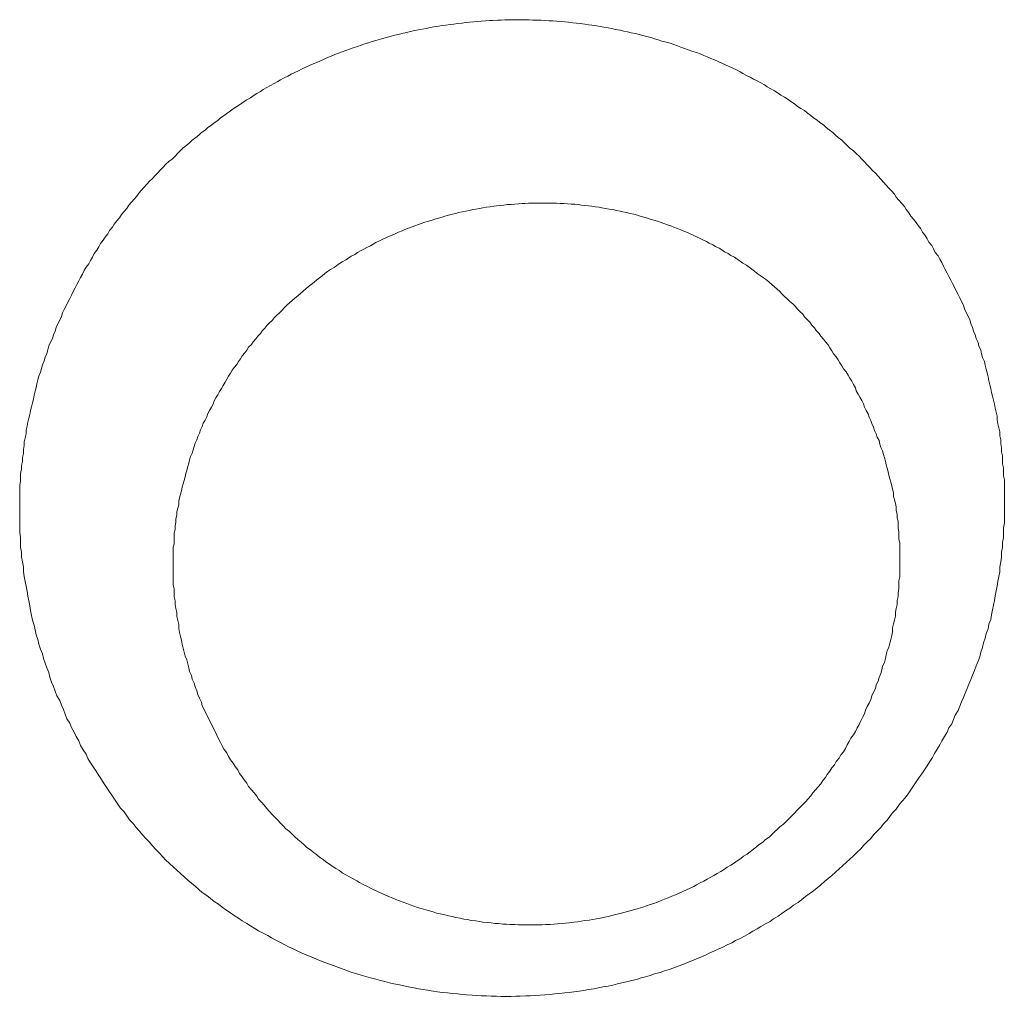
# Model space of a CAD drawing. Header units: millimetres. Extents: x -2274 to 12297, y -16157 to 26321.
# Tile 50 of 256: x -79.72 to -78.63, y -7061.02 to -7059.94. Entities that reach past the tile are written whole.
import ezdxf

# ---------------------------------------------------------------- set-up
doc = ezdxf.new("R2010")
doc.units = ezdxf.units.MM

msp = doc.modelspace()

# ---------------------------------------------------------------- linework, layer by layer
at = {"color": 253, "lineweight": 13}
for points in [[(-78.6323, -7060.4525, 0), (-78.6323, -7060.4481, 0), (-78.6333, -7060.4437, 0), (-78.6333, -7060.4393, 0), (-78.6333, -7060.4349, 0), (-78.6343, -7060.4305, 0), (-78.6343, -7060.4261, 0), (-78.6343, -7060.4217, 0), (-78.6353, -7060.4173, 0), (-78.6353, -7060.4129, 0), (-78.6363, -7060.4085, 0), (-78.6363, -7060.4041, 0), (-78.6373, -7060.3997, 0), (-78.6373, -7060.3953, 0), (-78.6383, -7060.391, 0), (-78.6393, -7060.3866, 0), (-78.6403, -7060.3822, 0), (-78.6403, -7060.3779, 0), (-78.6413, -7060.3735, 0), (-78.6423, -7060.3692, 0), (-78.6433, -7060.3649, 0), (-78.6443, -7060.3606, 0), (-78.6453, -7060.3562, 0), (-78.6463, -7060.3519, 0), (-78.6473, -7060.3476, 0), (-78.6483, -7060.3434, 0), (-78.6493, -7060.3391, 0), (-78.6503, -7060.3348, 0), (-78.6513, -7060.3305, 0), (-78.6523, -7060.3263, 0), (-78.6533, -7060.3221, 0), (-78.6543, -7060.3178, 0), (-78.6563, -7060.3136, 0), (-78.6573, -7060.3094, 0), (-78.6583, -7060.3052, 0), (-78.6603, -7060.301, 0), (-78.6613, -7060.2969, 0), (-78.6633, -7060.2927, 0), (-78.6643, -7060.2886, 0), (-78.6663, -7060.2845, 0), (-78.6673, -7060.2803, 0), (-78.6693, -7060.2762, 0), (-78.6703, -7060.2722, 0), (-78.6723, -7060.2681, 0), (-78.6743, -7060.264, 0), (-78.6763, -7060.26, 0), (-78.6773, -7060.256, 0), (-78.6793, -7060.252, 0), (-78.6813, -7060.248, 0), (-78.6833, -7060.244, 0), (-78.6853, -7060.2401, 0), (-78.6873, -7060.2361, 0), (-78.6893, -7060.2322, 0), (-78.6913, -7060.2283, 0), (-78.6933, -7060.2244, 0), (-78.6953, -7060.2206, 0), (-78.6973, -7060.2167, 0), (-78.6993, -7060.2129, 0), (-78.7013, -7060.2091, 0), (-78.7033, -7060.2053, 0), (-78.7053, -7060.2015, 0), (-78.7083, -7060.1978, 0), (-78.7103, -7060.194, 0), (-78.7123, -7060.1903, 0), (-78.7153, -7060.1866, 0), (-78.7173, -7060.1829, 0), (-78.7193, -7060.1793, 0), (-78.7223, -7060.1756, 0), (-78.7243, -7060.172, 0), (-78.7273, -7060.1684, 0), (-78.7293, -7060.1649, 0), (-78.7323, -7060.1613, 0), (-78.7353, -7060.1578, 0), (-78.7373, -7060.1543, 0), (-78.7403, -7060.1508, 0), (-78.7423, -7060.1473, 0), (-78.7453, -7060.1439, 0), (-78.7483, -7060.1405, 0), (-78.7513, -7060.1371, 0), (-78.7533, -7060.1337, 0), (-78.7563, -7060.1304, 0), (-78.7593, -7060.127, 0), (-78.7623, -7060.1237, 0), (-78.7653, -7060.1205, 0), (-78.7683, -7060.1172, 0), (-78.7713, -7060.114, 0), (-78.7743, -7060.1108, 0), (-78.7773, -7060.1076, 0), (-78.7803, -7060.1045, 0), (-78.7833, -7060.1013, 0), (-78.7863, -7060.0982, 0), (-78.7893, -7060.0952, 0), (-78.7923, -7060.0921, 0), (-78.7953, -7060.0891, 0), (-78.7983, -7060.0861, 0), (-78.8023, -7060.0831, 0), (-78.8053, -7060.0802, 0), (-78.8083, -7060.0772, 0), (-78.8113, -7060.0744, 0), (-78.8153, -7060.0715, 0), (-78.8183, -7060.0687, 0), (-78.8213, -7060.0658, 0), (-78.8253, -7060.0631, 0), (-78.8283, -7060.0603, 0), (-78.8313, -7060.0576, 0), (-78.8353, -7060.0549, 0), (-78.8383, -7060.0522, 0), (-78.8423, -7060.0496, 0), (-78.8453, -7060.047, 0), (-78.8493, -7060.0444, 0), (-78.8523, -7060.0418, 0), (-78.8563, -7060.0393, 0), (-78.8603, -7060.0368, 0), (-78.8633, -7060.0343, 0), (-78.8673, -7060.0319, 0), (-78.8703, -7060.0295, 0), (-78.8743, -7060.0271, 0), (-78.8783, -7060.0248, 0), (-78.8813, -7060.0225, 0), (-78.8853, -7060.0202, 0), (-78.8893, -7060.0179, 0), (-78.8933, -7060.0157, 0), (-78.8963, -7060.0135, 0), (-78.9003, -7060.0113, 0), (-78.9043, -7060.0092, 0), (-78.9083, -7060.0071, 0), (-78.9123, -7060.005, 0), (-78.9163, -7060.003, 0), (-78.9203, -7060.001, 0), (-78.9233, -7059.999, 0), (-78.9273, -7059.9971, 0), (-78.9313, -7059.9952, 0), (-78.9353, -7059.9933, 0), (-78.9393, -7059.9914, 0), (-78.9433, -7059.9896, 0), (-78.9473, -7059.9879, 0), (-78.9513, -7059.9861, 0), (-78.9553, -7059.9844, 0), (-78.9593, -7059.9827, 0), (-78.9633, -7059.9811, 0), (-78.9673, -7059.9795, 0), (-78.9713, -7059.9779, 0), (-78.9763, -7059.9763, 0), (-78.9803, -7059.9748, 0), (-78.9843, -7059.9733, 0), (-78.9883, -7059.9719, 0), (-78.9923, -7059.9705, 0), (-78.9963, -7059.9691, 0), (-79.0003, -7059.9677, 0), (-79.0043, -7059.9664, 0), (-79.0093, -7059.9652, 0), (-79.0133, -7059.9639, 0), (-79.0173, -7059.9627, 0), (-79.0213, -7059.9615, 0), (-79.0263, -7059.9604, 0), (-79.0303, -7059.9593, 0), (-79.0343, -7059.9582, 0), (-79.0383, -7059.9571, 0), (-79.0433, -7059.9561, 0), (-79.0473, -7059.9552, 0), (-79.0513, -7059.9542, 0), (-79.0553, -7059.9533, 0), (-79.0603, -7059.9524, 0), (-79.0643, -7059.9516, 0), (-79.0683, -7059.9508, 0), (-79.0733, -7059.95, 0), (-79.0773, -7059.9493, 0), (-79.0813, -7059.9486, 0), (-79.0863, -7059.9479, 0), (-79.0903, -7059.9473, 0), (-79.0943, -7059.9467, 0), (-79.0993, -7059.9461, 0), (-79.1033, -7059.9456, 0), (-79.1073, -7059.9451, 0), (-79.1123, -7059.9446, 0), (-79.1163, -7059.9442, 0), (-79.1203, -7059.9438, 0), (-79.1253, -7059.9435, 0), (-79.1293, -7059.9431, 0), (-79.1333, -7059.9429, 0), (-79.1383, -7059.9426, 0), (-79.1423, -7059.9424, 0), (-79.1473, -7059.9422, 0), (-79.1513, -7059.9421, 0), (-79.1553, -7059.942, 0), (-79.1603, -7059.9419, 0), (-79.1643, -7059.9418, 0), (-79.1683, -7059.9418, 0), (-79.1733, -7059.9419, 0), (-79.1773, -7059.9419, 0), (-79.1823, -7059.942, 0), (-79.1863, -7059.9422, 0), (-79.1903, -7059.9423, 0), (-79.1953, -7059.9425, 0), (-79.1993, -7059.9428, 0), (-79.2033, -7059.943, 0), (-79.2083, -7059.9433, 0), (-79.2123, -7059.9437, 0), (-79.2163, -7059.9441, 0), (-79.2213, -7059.9445, 0), (-79.2253, -7059.9449, 0), (-79.2293, -7059.9454, 0), (-79.2343, -7059.9459, 0), (-79.2383, -7059.9465, 0), (-79.2423, -7059.947, 0), (-79.2473, -7059.9477, 0), (-79.2513, -7059.9483, 0), (-79.2553, -7059.949, 0), (-79.2603, -7059.9497, 0), (-79.2643, -7059.9505, 0), (-79.2683, -7059.9513, 0), (-79.2733, -7059.9521, 0), (-79.2773, -7059.9529, 0), (-79.2813, -7059.9538, 0), (-79.2863, -7059.9547, 0), (-79.2903, -7059.9557, 0), (-79.2943, -7059.9567, 0), (-79.2983, -7059.9577, 0), (-79.3033, -7059.9588, 0), (-79.3073, -7059.9599, 0), (-79.3113, -7059.961, 0), (-79.3153, -7059.9621, 0), (-79.3193, -7059.9633, 0), (-79.3243, -7059.9646, 0), (-79.3283, -7059.9658, 0), (-79.3323, -7059.9671, 0), (-79.3363, -7059.9684, 0), (-79.3403, -7059.9698, 0), (-79.3443, -7059.9712, 0), (-79.3493, -7059.9726, 0), (-79.3533, -7059.9741, 0), (-79.3573, -7059.9756, 0), (-79.3613, -7059.9771, 0), (-79.3653, -7059.9786, 0), (-79.3693, -7059.9802, 0), (-79.3733, -7059.9818, 0), (-79.3773, -7059.9835, 0), (-79.3813, -7059.9852, 0), (-79.3853, -7059.9869, 0), (-79.3893, -7059.9887, 0), (-79.3933, -7059.9904, 0), (-79.3973, -7059.9922, 0), (-79.4013, -7059.9941, 0), (-79.4053, -7059.996, 0), (-79.4093, -7059.9979, 0), (-79.4133, -7059.9998, 0), (-79.4173, -7060.0018, 0), (-79.4213, -7060.0038, 0), (-79.4253, -7060.0058, 0), (-79.4293, -7060.0078, 0), (-79.4323, -7060.0099, 0), (-79.4363, -7060.0121, 0), (-79.4403, -7060.0142, 0), (-79.4443, -7060.0164, 0), (-79.4483, -7060.0186, 0), (-79.4513, -7060.0208, 0), (-79.4553, -7060.0231, 0), (-79.4593, -7060.0254, 0), (-79.4623, -7060.0277, 0), (-79.4663, -7060.0301, 0), (-79.4703, -7060.0324, 0), (-79.4733, -7060.0348, 0), (-79.4773, -7060.0373, 0), (-79.4813, -7060.0398, 0), (-79.4843, -7060.0422, 0), (-79.4883, -7060.0448, 0), (-79.4913, -7060.0473, 0), (-79.4953, -7060.0499, 0), (-79.4983, -7060.0525, 0), (-79.5023, -7060.0551, 0), (-79.5053, -7060.0578, 0), (-79.5093, -7060.0605, 0), (-79.5123, -7060.0632, 0), (-79.5163, -7060.0659, 0), (-79.5193, -7060.0687, 0), (-79.5223, -7060.0715, 0), (-79.5263, -7060.0743, 0), (-79.5293, -7060.0771, 0), (-79.5323, -7060.08, 0), (-79.5363, -7060.0829, 0), (-79.5393, -7060.0858, 0), (-79.5423, -7060.0888, 0), (-79.5453, -7060.0918, 0), (-79.5483, -7060.0947, 0), (-79.5523, -7060.0978, 0), (-79.5553, -7060.1008, 0), (-79.5583, -7060.1039, 0), (-79.5613, -7060.107, 0), (-79.5643, -7060.1101, 0), (-79.5673, -7060.1132, 0), (-79.5703, -7060.1164, 0), (-79.5733, -7060.1196, 0), (-79.5763, -7060.1228, 0), (-79.5793, -7060.1261, 0), (-79.5823, -7060.1293, 0), (-79.5853, -7060.1326, 0), (-79.5873, -7060.1359, 0), (-79.5903, -7060.1392, 0), (-79.5933, -7060.1426, 0), (-79.5963, -7060.146, 0), (-79.5983, -7060.1494, 0), (-79.6013, -7060.1528, 0), (-79.6043, -7060.1562, 0), (-79.6063, -7060.1597, 0), (-79.6093, -7060.1632, 0), (-79.6123, -7060.1667, 0), (-79.6143, -7060.1702, 0), (-79.6173, -7060.1737, 0), (-79.6193, -7060.1773, 0), (-79.6223, -7060.1809, 0), (-79.6243, -7060.1845, 0), (-79.6273, -7060.1881, 0), (-79.6293, -7060.1918, 0), (-79.6313, -7060.1955, 0), (-79.6343, -7060.1991, 0), (-79.6363, -7060.2029, 0), (-79.6383, -7060.2066, 0), (-79.6403, -7060.2103, 0), (-79.6433, -7060.2141, 0), (-79.6453, -7060.2179, 0), (-79.6473, -7060.2217, 0), (-79.6493, -7060.2255, 0), (-79.6513, -7060.2293, 0), (-79.6533, -7060.2331, 0), (-79.6553, -7060.237, 0), (-79.6573, -7060.2409, 0), (-79.6593, -7060.2448, 0), (-79.6613, -7060.2487, 0), (-79.6633, -7060.2526, 0), (-79.6653, -7060.2566, 0), (-79.6673, -7060.2605, 0), (-79.6693, -7060.2645, 0), (-79.6703, -7060.2685, 0), (-79.6723, -7060.2725, 0), (-79.6743, -7060.2765, 0), (-79.6763, -7060.2805, 0), (-79.6773, -7060.2846, 0), (-79.6793, -7060.2886, 0), (-79.6803, -7060.2927, 0), (-79.6823, -7060.2967, 0), (-79.6843, -7060.3008, 0), (-79.6853, -7060.3049, 0), (-79.6863, -7060.309, 0), (-79.6883, -7060.3132, 0), (-79.6893, -7060.3173, 0), (-79.6913, -7060.3214, 0), (-79.6923, -7060.3256, 0), (-79.6933, -7060.3298, 0), (-79.6953, -7060.3339, 0), (-79.6963, -7060.3381, 0), (-79.6973, -7060.3423, 0), (-79.6983, -7060.3465, 0), (-79.6993, -7060.3507, 0), (-79.7003, -7060.3549, 0), (-79.7013, -7060.3592, 0), (-79.7023, -7060.3634, 0), (-79.7033, -7060.3677, 0), (-79.7043, -7060.3719, 0), (-79.7053, -7060.3762, 0), (-79.7063, -7060.3804, 0), (-79.7073, -7060.3847, 0), (-79.7083, -7060.389, 0), (-79.7093, -7060.3933, 0), (-79.7093, -7060.3976, 0), (-79.7103, -7060.4019, 0), (-79.7113, -7060.4062, 0), (-79.7113, -7060.4105, 0), (-79.7123, -7060.4149, 0), (-79.7123, -7060.4192, 0), (-79.7133, -7060.4235, 0), (-79.7133, -7060.4279, 0), (-79.7143, -7060.4322, 0), (-79.7143, -7060.4366, 0), (-79.7153, -7060.4409, 0), (-79.7153, -7060.4453, 0), (-79.7153, -7060.4496, 0), (-79.7163, -7060.454, 0), (-79.7163, -7060.4584, 0), (-79.7163, -7060.4628, 0), (-79.7163, -7060.4671, 0), (-79.7163, -7060.4715, 0), (-79.7163, -7060.4759, 0), (-79.7163, -7060.4803, 0), (-79.7163, -7060.4847, 0)], [(-79.5473, -7060.5459, 0), (-79.5473, -7060.542, 0), (-79.5473, -7060.538, 0), (-79.5473, -7060.5341, 0), (-79.5473, -7060.5302, 0), (-79.5473, -7060.5262, 0), (-79.5473, -7060.5223, 0), (-79.5463, -7060.5184, 0), (-79.5463, -7060.5145, 0), (-79.5463, -7060.5105, 0), (-79.5463, -7060.5066, 0), (-79.5453, -7060.5027, 0), (-79.5453, -7060.4988, 0), (-79.5443, -7060.4949, 0), (-79.5443, -7060.491, 0), (-79.5433, -7060.4871, 0), (-79.5433, -7060.4833, 0), (-79.5423, -7060.4794, 0), (-79.5413, -7060.4755, 0), (-79.5413, -7060.4717, 0), (-79.5403, -7060.4678, 0), (-79.5393, -7060.464, 0), (-79.5383, -7060.4602, 0), (-79.5373, -7060.4563, 0), (-79.5363, -7060.4525, 0), (-79.5353, -7060.4487, 0), (-79.5343, -7060.4449, 0), (-79.5333, -7060.4411, 0), (-79.5323, -7060.4374, 0), (-79.5313, -7060.4336, 0), (-79.5303, -7060.4299, 0), (-79.5293, -7060.4261, 0), (-79.5283, -7060.4224, 0), (-79.5263, -7060.4187, 0), (-79.5253, -7060.415, 0), (-79.5243, -7060.4113, 0), (-79.5233, -7060.4076, 0), (-79.5213, -7060.404, 0), (-79.5203, -7060.4003, 0), (-79.5183, -7060.3967, 0), (-79.5173, -7060.3931, 0), (-79.5153, -7060.3895, 0), (-79.5143, -7060.3859, 0), (-79.5123, -7060.3823, 0), (-79.5103, -7060.3788, 0), (-79.5093, -7060.3752, 0), (-79.5073, -7060.3717, 0), (-79.5053, -7060.3682, 0), (-79.5033, -7060.3647, 0), (-79.5023, -7060.3613, 0), (-79.5003, -7060.3578, 0), (-79.4983, -7060.3544, 0), (-79.4963, -7060.351, 0), (-79.4943, -7060.3476, 0), (-79.4923, -7060.3442, 0), (-79.4903, -7060.3408, 0), (-79.4883, -7060.3375, 0), (-79.4863, -7060.3342, 0), (-79.4843, -7060.3309, 0), (-79.4823, -7060.3276, 0), (-79.4803, -7060.3244, 0), (-79.4773, -7060.3211, 0), (-79.4753, -7060.3179, 0), (-79.4733, -7060.3148, 0), (-79.4713, -7060.3116, 0), (-79.4683, -7060.3084, 0), (-79.4663, -7060.3053, 0), (-79.4643, -7060.3022, 0), (-79.4613, -7060.2992, 0), (-79.4593, -7060.2961, 0), (-79.4563, -7060.2931, 0), (-79.4543, -7060.2901, 0), (-79.4513, -7060.2871, 0), (-79.4493, -7060.2842, 0), (-79.4463, -7060.2812, 0), (-79.4443, -7060.2783, 0), (-79.4413, -7060.2755, 0), (-79.4383, -7060.2726, 0), (-79.4363, -7060.2698, 0), (-79.4333, -7060.267, 0), (-79.4303, -7060.2642, 0), (-79.4273, -7060.2615, 0), (-79.4253, -7060.2587, 0), (-79.4223, -7060.256, 0), (-79.4193, -7060.2534, 0), (-79.4163, -7060.2507, 0), (-79.4133, -7060.2481, 0), (-79.4103, -7060.2455, 0), (-79.4073, -7060.243, 0), (-79.4043, -7060.2404, 0), (-79.4013, -7060.2379, 0), (-79.3983, -7060.2355, 0), (-79.3953, -7060.233, 0), (-79.3923, -7060.2306, 0), (-79.3893, -7060.2282, 0), (-79.3863, -7060.2259, 0), (-79.3833, -7060.2235, 0), (-79.3803, -7060.2212, 0), (-79.3773, -7060.219, 0), (-79.3743, -7060.2167, 0), (-79.3703, -7060.2145, 0), (-79.3673, -7060.2124, 0), (-79.3643, -7060.2102, 0), (-79.3613, -7060.2081, 0), (-79.3573, -7060.206, 0), (-79.3543, -7060.204, 0), (-79.3513, -7060.2019, 0), (-79.3473, -7060.2, 0), (-79.3443, -7060.198, 0), (-79.3413, -7060.1961, 0), (-79.3373, -7060.1942, 0), (-79.3343, -7060.1923, 0), (-79.3303, -7060.1905, 0), (-79.3273, -7060.1887, 0), (-79.3243, -7060.187, 0), (-79.3203, -7060.1852, 0), (-79.3173, -7060.1835, 0), (-79.3133, -7060.1819, 0), (-79.3103, -7060.1803, 0), (-79.3063, -7060.1787, 0), (-79.3023, -7060.1771, 0), (-79.2993, -7060.1756, 0), (-79.2953, -7060.1741, 0), (-79.2923, -7060.1726, 0), (-79.2883, -7060.1712, 0), (-79.2843, -7060.1698, 0), (-79.2813, -7060.1685, 0), (-79.2773, -7060.1672, 0), (-79.2743, -7060.1659, 0), (-79.2703, -7060.1646, 0), (-79.2663, -7060.1634, 0), (-79.2623, -7060.1622, 0), (-79.2593, -7060.1611, 0), (-79.2553, -7060.16, 0), (-79.2513, -7060.1589, 0), (-79.2483, -7060.1579, 0), (-79.2443, -7060.1569, 0), (-79.2403, -7060.1559, 0), (-79.2363, -7060.155, 0), (-79.2333, -7060.1541, 0), (-79.2293, -7060.1532, 0), (-79.2253, -7060.1524, 0), (-79.2213, -7060.1516, 0), (-79.2173, -7060.1508, 0), (-79.2143, -7060.1501, 0), (-79.2103, -7060.1494, 0), (-79.2063, -7060.1488, 0), (-79.2023, -7060.1482, 0), (-79.1983, -7060.1476, 0), (-79.1943, -7060.1471, 0), (-79.1913, -7060.1466, 0), (-79.1873, -7060.1461, 0), (-79.1833, -7060.1457, 0), (-79.1793, -7060.1453, 0), (-79.1753, -7060.145, 0), (-79.1713, -7060.1447, 0), (-79.1673, -7060.1444, 0), (-79.1633, -7060.1441, 0), (-79.1603, -7060.1439, 0), (-79.1563, -7060.1438, 0), (-79.1523, -7060.1436, 0), (-79.1483, -7060.1435, 0), (-79.1443, -7060.1435, 0), (-79.1403, -7060.1435, 0), (-79.1363, -7060.1435, 0), (-79.1323, -7060.1435, 0), (-79.1293, -7060.1436, 0), (-79.1253, -7060.1438, 0), (-79.1213, -7060.1439, 0), (-79.1173, -7060.1441, 0), (-79.1133, -7060.1444, 0), (-79.1093, -7060.1446, 0), (-79.1053, -7060.1449, 0), (-79.1013, -7060.1453, 0), (-79.0983, -7060.1457, 0), (-79.0943, -7060.1461, 0), (-79.0903, -7060.1466, 0), (-79.0863, -7060.1471, 0), (-79.0823, -7060.1476, 0), (-79.0783, -7060.1482, 0), (-79.0753, -7060.1488, 0), (-79.0713, -7060.1494, 0), (-79.0673, -7060.1501, 0), (-79.0633, -7060.1508, 0), (-79.0593, -7060.1516, 0), (-79.0553, -7060.1524, 0), (-79.0523, -7060.1532, 0), (-79.0483, -7060.1541, 0), (-79.0443, -7060.155, 0), (-79.0403, -7060.1559, 0), (-79.0363, -7060.1569, 0), (-79.0333, -7060.1579, 0), (-79.0293, -7060.159, 0), (-79.0253, -7060.1601, 0), (-79.0223, -7060.1612, 0), (-79.0183, -7060.1623, 0), (-79.0143, -7060.1635, 0), (-79.0103, -7060.1648, 0), (-79.0073, -7060.166, 0), (-79.0033, -7060.1674, 0), (-78.9993, -7060.1687, 0), (-78.9963, -7060.1701, 0), (-78.9923, -7060.1715, 0), (-78.9883, -7060.1729, 0), (-78.9853, -7060.1744, 0), (-78.9813, -7060.176, 0), (-78.9783, -7060.1775, 0), (-78.9743, -7060.1791, 0), (-78.9713, -7060.1807, 0), (-78.9673, -7060.1824, 0), (-78.9643, -7060.1841, 0), (-78.9603, -7060.1859, 0), (-78.9573, -7060.1876, 0), (-78.9533, -7060.1895, 0), (-78.9503, -7060.1913, 0), (-78.9463, -7060.1932, 0), (-78.9433, -7060.1951, 0), (-78.9403, -7060.1971, 0), (-78.9363, -7060.199, 0), (-78.9333, -7060.2011, 0), (-78.9293, -7060.2031, 0), (-78.9263, -7060.2052, 0), (-78.9233, -7060.2074, 0), (-78.9203, -7060.2095, 0), (-78.9163, -7060.2117, 0), (-78.9133, -7060.214, 0), (-78.9103, -7060.2162, 0), (-78.9073, -7060.2186, 0), (-78.9043, -7060.2209, 0), (-78.9013, -7060.2233, 0), (-78.8973, -7060.2257, 0), (-78.8943, -7060.2281, 0), (-78.8913, -7060.2306, 0), (-78.8883, -7060.2331, 0), (-78.8853, -7060.2357, 0), (-78.8823, -7060.2383, 0), (-78.8793, -7060.2409, 0), (-78.8773, -7060.2435, 0), (-78.8743, -7060.2462, 0), (-78.8713, -7060.2489, 0), (-78.8683, -7060.2517, 0), (-78.8653, -7060.2545, 0), (-78.8623, -7060.2573, 0), (-78.8603, -7060.2601, 0), (-78.8573, -7060.263, 0), (-78.8543, -7060.2659, 0), (-78.8523, -7060.2688, 0), (-78.8493, -7060.2718, 0), (-78.8463, -7060.2747, 0), (-78.8443, -7060.2778, 0), (-78.8413, -7060.2808, 0), (-78.8393, -7060.2839, 0), (-78.8363, -7060.287, 0), (-78.8343, -7060.2901, 0), (-78.8313, -7060.2932, 0), (-78.8293, -7060.2964, 0), (-78.8263, -7060.2996, 0), (-78.8243, -7060.3028, 0), (-78.8223, -7060.306, 0), (-78.8203, -7060.3093, 0), (-78.8173, -7060.3126, 0), (-78.8153, -7060.3159, 0), (-78.8133, -7060.3193, 0), (-78.8113, -7060.3226, 0), (-78.8093, -7060.326, 0), (-78.8063, -7060.3294, 0), (-78.8043, -7060.3328, 0), (-78.8023, -7060.3363, 0), (-78.8003, -7060.3397, 0), (-78.7983, -7060.3432, 0), (-78.7963, -7060.3467, 0), (-78.7953, -7060.3502, 0), (-78.7933, -7060.3537, 0), (-78.7913, -7060.3573, 0), (-78.7893, -7060.3609, 0), (-78.7873, -7060.3645, 0), (-78.7863, -7060.3681, 0), (-78.7843, -7060.3717, 0), (-78.7823, -7060.3753, 0), (-78.7813, -7060.379, 0), (-78.7793, -7060.3827, 0), (-78.7783, -7060.3863, 0), (-78.7763, -7060.39, 0), (-78.7753, -7060.3937, 0), (-78.7733, -7060.3975, 0), (-78.7723, -7060.4012, 0), (-78.7703, -7060.405, 0), (-78.7693, -7060.4087, 0), (-78.7683, -7060.4125, 0), (-78.7663, -7060.4163, 0), (-78.7653, -7060.4201, 0), (-78.7643, -7060.4239, 0), (-78.7633, -7060.4277, 0), (-78.7623, -7060.4315, 0), (-78.7613, -7060.4353, 0), (-78.7603, -7060.4392, 0), (-78.7593, -7060.443, 0), (-78.7583, -7060.4469, 0), (-78.7573, -7060.4508, 0), (-78.7563, -7060.4546, 0), (-78.7553, -7060.4585, 0), (-78.7543, -7060.4624, 0), (-78.7543, -7060.4663, 0), (-78.7533, -7060.4702, 0), (-78.7523, -7060.4741, 0), (-78.7513, -7060.478, 0), (-78.7513, -7060.4819, 0), (-78.7503, -7060.4858, 0), (-78.7503, -7060.4898, 0), (-78.7493, -7060.4937, 0), (-78.7493, -7060.4976, 0), (-78.7493, -7060.5015, 0), (-78.7483, -7060.5055, 0), (-78.7483, -7060.5094, 0), (-78.7483, -7060.5133, 0), (-78.7473, -7060.5173, 0), (-78.7473, -7060.5212, 0), (-78.7473, -7060.5251, 0), (-78.7473, -7060.5291, 0), (-78.7473, -7060.533, 0)], [(-79.7163, -7060.4847, 0), (-79.7163, -7060.4901, 0), (-79.7163, -7060.4954, 0), (-79.7163, -7060.5008, 0), (-79.7163, -7060.5062, 0), (-79.7153, -7060.5116, 0), (-79.7153, -7060.517, 0), (-79.7153, -7060.5223, 0), (-79.7143, -7060.5277, 0), (-79.7143, -7060.5331, 0), (-79.7133, -7060.5385, 0), (-79.7123, -7060.5439, 0), (-79.7123, -7060.5492, 0), (-79.7113, -7060.5546, 0), (-79.7103, -7060.56, 0), (-79.7093, -7060.5653, 0), (-79.7083, -7060.5707, 0), (-79.7073, -7060.576, 0), (-79.7063, -7060.5814, 0), (-79.7053, -7060.5867, 0), (-79.7043, -7060.592, 0), (-79.7033, -7060.5973, 0), (-79.7023, -7060.6027, 0), (-79.7003, -7060.608, 0), (-79.6993, -7060.6132, 0), (-79.6983, -7060.6185, 0), (-79.6963, -7060.6238, 0), (-79.6953, -7060.629, 0), (-79.6933, -7060.6343, 0), (-79.6913, -7060.6395, 0), (-79.6903, -7060.6447, 0), (-79.6883, -7060.6499, 0), (-79.6863, -7060.6551, 0), (-79.6843, -7060.6603, 0), (-79.6833, -7060.6654, 0), (-79.6813, -7060.6706, 0), (-79.6793, -7060.6757, 0), (-79.6773, -7060.6808, 0), (-79.6753, -7060.6859, 0), (-79.6723, -7060.6909, 0), (-79.6703, -7060.696, 0), (-79.6683, -7060.701, 0), (-79.6663, -7060.706, 0), (-79.6643, -7060.711, 0), (-79.6613, -7060.7159, 0), (-79.6593, -7060.7208, 0), (-79.6563, -7060.7258, 0), (-79.6543, -7060.7306, 0), (-79.6513, -7060.7355, 0), (-79.6493, -7060.7403, 0), (-79.6463, -7060.7451, 0), (-79.6433, -7060.7499, 0), (-79.6413, -7060.7547, 0), (-79.6383, -7060.7594, 0), (-79.6353, -7060.7641, 0), (-79.6323, -7060.7687, 0), (-79.6293, -7060.7734, 0), (-79.6263, -7060.778, 0), (-79.6233, -7060.7825, 0), (-79.6203, -7060.7871, 0), (-79.6173, -7060.7916, 0), (-79.6143, -7060.7961, 0), (-79.6113, -7060.8005, 0), (-79.6083, -7060.8049, 0), (-79.6053, -7060.8093, 0), (-79.6013, -7060.8136, 0), (-79.5983, -7060.8179, 0), (-79.5953, -7060.8222, 0), (-79.5913, -7060.8264, 0), (-79.5883, -7060.8306, 0), (-79.5843, -7060.8348, 0), (-79.5813, -7060.8389, 0), (-79.5773, -7060.8429, 0), (-79.5733, -7060.847, 0), (-79.5703, -7060.851, 0), (-79.5663, -7060.8549, 0), (-79.5623, -7060.8588, 0), (-79.5593, -7060.8627, 0), (-79.5553, -7060.8665, 0), (-79.5513, -7060.8703, 0), (-79.5473, -7060.874, 0), (-79.5433, -7060.8777, 0), (-79.5393, -7060.8813, 0), (-79.5353, -7060.8849, 0), (-79.5313, -7060.8885, 0), (-79.5273, -7060.892, 0), (-79.5233, -7060.8954, 0), (-79.5193, -7060.8988, 0), (-79.5153, -7060.9022, 0), (-79.5103, -7060.9055, 0), (-79.5063, -7060.9088, 0), (-79.5023, -7060.912, 0), (-79.4973, -7060.9152, 0), (-79.4933, -7060.9184, 0), (-79.4893, -7060.9214, 0), (-79.4843, -7060.9245, 0), (-79.4803, -7060.9275, 0), (-79.4753, -7060.9304, 0), (-79.4713, -7060.9333, 0), (-79.4663, -7060.9362, 0), (-79.4623, -7060.939, 0), (-79.4573, -7060.9417, 0), (-79.4533, -7060.9445, 0), (-79.4483, -7060.9471, 0), (-79.4433, -7060.9497, 0), (-79.4393, -7060.9523, 0), (-79.4343, -7060.9548, 0), (-79.4293, -7060.9573, 0), (-79.4243, -7060.9597, 0), (-79.4203, -7060.9621, 0), (-79.4153, -7060.9644, 0), (-79.4103, -7060.9667, 0), (-79.4053, -7060.9689, 0), (-79.4003, -7060.9711, 0), (-79.3953, -7060.9732, 0), (-79.3903, -7060.9753, 0), (-79.3853, -7060.9773, 0), (-79.3803, -7060.9793, 0), (-79.3753, -7060.9812, 0), (-79.3703, -7060.9831, 0), (-79.3653, -7060.9849, 0), (-79.3603, -7060.9867, 0), (-79.3553, -7060.9884, 0), (-79.3503, -7060.9901, 0), (-79.3453, -7060.9917, 0), (-79.3403, -7060.9933, 0), (-79.3353, -7060.9948, 0), (-79.3303, -7060.9962, 0), (-79.3243, -7060.9977, 0), (-79.3193, -7060.999, 0), (-79.3143, -7061.0003, 0), (-79.3093, -7061.0016, 0), (-79.3043, -7061.0028, 0), (-79.2983, -7061.004, 0), (-79.2933, -7061.0051, 0), (-79.2883, -7061.0061, 0), (-79.2823, -7061.0071, 0), (-79.2773, -7061.0081, 0), (-79.2723, -7061.009, 0), (-79.2673, -7061.0098, 0), (-79.2613, -7061.0107, 0), (-79.2563, -7061.0114, 0), (-79.2513, -7061.0121, 0), (-79.2453, -7061.0127, 0), (-79.2403, -7061.0133, 0), (-79.2343, -7061.0139, 0), (-79.2293, -7061.0144, 0), (-79.2243, -7061.0148, 0), (-79.2183, -7061.0152, 0), (-79.2133, -7061.0155, 0), (-79.2083, -7061.0158, 0), (-79.2023, -7061.0161, 0), (-79.1973, -7061.0162, 0), (-79.1913, -7061.0164, 0), (-79.1863, -7061.0165, 0), (-79.1813, -7061.0165, 0), (-79.1753, -7061.0165, 0), (-79.1703, -7061.0164, 0), (-79.1653, -7061.0163, 0), (-79.1593, -7061.0161, 0), (-79.1543, -7061.0159, 0), (-79.1483, -7061.0156, 0), (-79.1433, -7061.0153, 0), (-79.1383, -7061.0149, 0), (-79.1323, -7061.0144, 0), (-79.1273, -7061.0139, 0), (-79.1223, -7061.0134, 0), (-79.1163, -7061.0128, 0), (-79.1113, -7061.0122, 0), (-79.1063, -7061.0115, 0), (-79.1003, -7061.0107, 0), (-79.0953, -7061.0099, 0), (-79.0903, -7061.0091, 0), (-79.0843, -7061.0082, 0), (-79.0793, -7061.0072, 0), (-79.0743, -7061.0062, 0), (-79.0683, -7061.0052, 0), (-79.0633, -7061.0041, 0), (-79.0583, -7061.0029, 0), (-79.0533, -7061.0017, 0), (-79.0483, -7061.0004, 0), (-79.0423, -7060.9991, 0), (-79.0373, -7060.9978, 0), (-79.0323, -7060.9963, 0), (-79.0273, -7060.9949, 0), (-79.0223, -7060.9934, 0), (-79.0173, -7060.9918, 0), (-79.0113, -7060.9902, 0), (-79.0063, -7060.9885, 0), (-79.0013, -7060.9868, 0), (-78.9963, -7060.985, 0), (-78.9913, -7060.9832, 0), (-78.9863, -7060.9813, 0), (-78.9813, -7060.9794, 0), (-78.9763, -7060.9774, 0), (-78.9713, -7060.9754, 0), (-78.9663, -7060.9733, 0), (-78.9613, -7060.9712, 0), (-78.9573, -7060.9691, 0), (-78.9523, -7060.9669, 0), (-78.9473, -7060.9646, 0), (-78.9423, -7060.9623, 0), (-78.9373, -7060.96, 0), (-78.9323, -7060.9576, 0), (-78.9283, -7060.9551, 0), (-78.9233, -7060.9527, 0), (-78.9183, -7060.9501, 0), (-78.9133, -7060.9475, 0), (-78.9093, -7060.9449, 0), (-78.9043, -7060.9423, 0), (-78.9003, -7060.9395, 0), (-78.8953, -7060.9368, 0), (-78.8903, -7060.934, 0), (-78.8863, -7060.9311, 0), (-78.8813, -7060.9282, 0), (-78.8773, -7060.9253, 0), (-78.8733, -7060.9223, 0), (-78.8683, -7060.9193, 0), (-78.8643, -7060.9163, 0), (-78.8593, -7060.9132, 0), (-78.8553, -7060.91, 0), (-78.8513, -7060.9068, 0), (-78.8473, -7060.9036, 0), (-78.8423, -7060.9003, 0), (-78.8383, -7060.897, 0), (-78.8343, -7060.8937, 0), (-78.8303, -7060.8903, 0), (-78.8263, -7060.8868, 0), (-78.8223, -7060.8834, 0), (-78.8183, -7060.8799, 0), (-78.8143, -7060.8763, 0), (-78.8103, -7060.8727, 0), (-78.8063, -7060.8691, 0), (-78.8023, -7060.8654, 0), (-78.7983, -7060.8617, 0), (-78.7943, -7060.858, 0), (-78.7903, -7060.8542, 0), (-78.7873, -7060.8504, 0), (-78.7833, -7060.8466, 0), (-78.7793, -7060.8427, 0), (-78.7763, -7060.8388, 0), (-78.7723, -7060.8348, 0), (-78.7683, -7060.8308, 0), (-78.7653, -7060.8268, 0), (-78.7613, -7060.8228, 0), (-78.7583, -7060.8187, 0), (-78.7553, -7060.8146, 0), (-78.7513, -7060.8104, 0), (-78.7483, -7060.8062, 0), (-78.7453, -7060.802, 0), (-78.7413, -7060.7978, 0), (-78.7383, -7060.7935, 0), (-78.7353, -7060.7892, 0), (-78.7323, -7060.7849, 0), (-78.7293, -7060.7805, 0), (-78.7263, -7060.7761, 0), (-78.7233, -7060.7717, 0), (-78.7203, -7060.7672, 0), (-78.7173, -7060.7627, 0), (-78.7143, -7060.7582, 0), (-78.7113, -7060.7537, 0), (-78.7093, -7060.7491, 0), (-78.7063, -7060.7445, 0), (-78.7033, -7060.7399, 0), (-78.7013, -7060.7353, 0), (-78.6983, -7060.7306, 0), (-78.6953, -7060.7259, 0), (-78.6933, -7060.7212, 0), (-78.6903, -7060.7165, 0), (-78.6883, -7060.7117, 0), (-78.6863, -7060.7069, 0), (-78.6833, -7060.7021, 0), (-78.6813, -7060.6973, 0), (-78.6793, -7060.6924, 0), (-78.6773, -7060.6876, 0), (-78.6753, -7060.6827, 0), (-78.6733, -7060.6778, 0), (-78.6713, -7060.6728, 0), (-78.6693, -7060.6679, 0), (-78.6673, -7060.6629, 0), (-78.6653, -7060.6579, 0), (-78.6633, -7060.6529, 0), (-78.6613, -7060.6478, 0), (-78.6593, -7060.6428, 0), (-78.6583, -7060.6377, 0), (-78.6563, -7060.6326, 0), (-78.6553, -7060.6275, 0), (-78.6533, -7060.6224, 0), (-78.6523, -7060.6173, 0), (-78.6503, -7060.6121, 0), (-78.6493, -7060.6069, 0), (-78.6473, -7060.6018, 0), (-78.6463, -7060.5966, 0), (-78.6453, -7060.5913, 0), (-78.6443, -7060.5861, 0), (-78.6433, -7060.5809, 0), (-78.6423, -7060.5756, 0), (-78.6413, -7060.5704, 0), (-78.6403, -7060.5651, 0), (-78.6393, -7060.5598, 0), (-78.6383, -7060.5545, 0), (-78.6373, -7060.5492, 0), (-78.6373, -7060.5439, 0), (-78.6363, -7060.5385, 0), (-78.6353, -7060.5332, 0), (-78.6353, -7060.5278, 0), (-78.6343, -7060.5225, 0), (-78.6343, -7060.5171, 0), (-78.6333, -7060.5118, 0), (-78.6333, -7060.5064, 0), (-78.6333, -7060.501, 0), (-78.6323, -7060.4956, 0), (-78.6323, -7060.4902, 0), (-78.6323, -7060.4849, 0), (-78.6323, -7060.4795, 0), (-78.6323, -7060.4741, 0), (-78.6323, -7060.4687, 0), (-78.6323, -7060.4633, 0), (-78.6323, -7060.4579, 0), (-78.6323, -7060.4525, 0)], [(-78.7473, -7060.533, 0), (-78.7473, -7060.5374, 0), (-78.7473, -7060.5417, 0), (-78.7473, -7060.5461, 0), (-78.7473, -7060.5505, 0), (-78.7473, -7060.5548, 0), (-78.7483, -7060.5592, 0), (-78.7483, -7060.5636, 0), (-78.7483, -7060.5679, 0), (-78.7493, -7060.5722, 0), (-78.7493, -7060.5766, 0), (-78.7503, -7060.5809, 0), (-78.7503, -7060.5852, 0), (-78.7513, -7060.5896, 0), (-78.7523, -7060.5939, 0), (-78.7523, -7060.5982, 0), (-78.7533, -7060.6025, 0), (-78.7543, -7060.6067, 0), (-78.7553, -7060.611, 0), (-78.7553, -7060.6153, 0), (-78.7563, -7060.6195, 0), (-78.7573, -7060.6238, 0), (-78.7583, -7060.628, 0), (-78.7593, -7060.6322, 0), (-78.7613, -7060.6364, 0), (-78.7623, -7060.6406, 0), (-78.7633, -7060.6448, 0), (-78.7643, -7060.649, 0), (-78.7663, -7060.6531, 0), (-78.7673, -7060.6573, 0), (-78.7683, -7060.6614, 0), (-78.7703, -7060.6655, 0), (-78.7713, -7060.6696, 0), (-78.7733, -7060.6737, 0), (-78.7743, -7060.6777, 0), (-78.7763, -7060.6818, 0), (-78.7783, -7060.6858, 0), (-78.7793, -7060.6898, 0), (-78.7813, -7060.6938, 0), (-78.7833, -7060.6977, 0), (-78.7853, -7060.7017, 0), (-78.7863, -7060.7056, 0), (-78.7883, -7060.7095, 0), (-78.7903, -7060.7134, 0), (-78.7923, -7060.7172, 0), (-78.7943, -7060.7211, 0), (-78.7963, -7060.7249, 0), (-78.7983, -7060.7287, 0), (-78.8013, -7060.7324, 0), (-78.8033, -7060.7362, 0), (-78.8053, -7060.7399, 0), (-78.8073, -7060.7436, 0), (-78.8093, -7060.7473, 0), (-78.8123, -7060.7509, 0), (-78.8143, -7060.7545, 0), (-78.8173, -7060.7581, 0), (-78.8193, -7060.7617, 0), (-78.8223, -7060.7652, 0), (-78.8243, -7060.7687, 0), (-78.8273, -7060.7722, 0), (-78.8293, -7060.7757, 0), (-78.8323, -7060.7791, 0), (-78.8343, -7060.7825, 0), (-78.8373, -7060.7859, 0), (-78.8403, -7060.7892, 0), (-78.8433, -7060.7925, 0), (-78.8453, -7060.7958, 0), (-78.8483, -7060.799, 0), (-78.8513, -7060.8023, 0), (-78.8543, -7060.8055, 0), (-78.8573, -7060.8086, 0), (-78.8603, -7060.8117, 0), (-78.8633, -7060.8148, 0), (-78.8663, -7060.8179, 0), (-78.8693, -7060.8209, 0), (-78.8723, -7060.8239, 0), (-78.8753, -7060.8269, 0), (-78.8793, -7060.8299, 0), (-78.8823, -7060.8328, 0), (-78.8853, -7060.8356, 0), (-78.8883, -7060.8385, 0), (-78.8913, -7060.8413, 0), (-78.8953, -7060.844, 0), (-78.8983, -7060.8468, 0), (-78.9023, -7060.8495, 0), (-78.9053, -7060.8521, 0), (-78.9083, -7060.8547, 0), (-78.9123, -7060.8573, 0), (-78.9153, -7060.8599, 0), (-78.9193, -7060.8624, 0), (-78.9223, -7060.8649, 0), (-78.9263, -7060.8673, 0), (-78.9293, -7060.8697, 0), (-78.9333, -7060.8721, 0), (-78.9373, -7060.8744, 0), (-78.9403, -7060.8767, 0), (-78.9443, -7060.879, 0), (-78.9483, -7060.8812, 0), (-78.9523, -7060.8834, 0), (-78.9553, -7060.8855, 0), (-78.9593, -7060.8876, 0), (-78.9633, -7060.8897, 0), (-78.9673, -7060.8917, 0), (-78.9713, -7060.8937, 0), (-78.9743, -7060.8956, 0), (-78.9783, -7060.8975, 0), (-78.9823, -7060.8994, 0), (-78.9863, -7060.9012, 0), (-78.9903, -7060.903, 0), (-78.9943, -7060.9047, 0), (-78.9983, -7060.9064, 0), (-79.0023, -7060.908, 0), (-79.0063, -7060.9096, 0), (-79.0103, -7060.9112, 0), (-79.0143, -7060.9127, 0), (-79.0183, -7060.9142, 0), (-79.0223, -7060.9156, 0), (-79.0263, -7060.917, 0), (-79.0303, -7060.9184, 0), (-79.0353, -7060.9197, 0), (-79.0393, -7060.9209, 0), (-79.0433, -7060.9221, 0), (-79.0473, -7060.9233, 0), (-79.0513, -7060.9244, 0), (-79.0553, -7060.9255, 0), (-79.0603, -7060.9266, 0), (-79.0643, -7060.9276, 0), (-79.0683, -7060.9285, 0), (-79.0723, -7060.9294, 0), (-79.0773, -7060.9303, 0), (-79.0813, -7060.9311, 0), (-79.0853, -7060.9318, 0), (-79.0893, -7060.9326, 0), (-79.0943, -7060.9332, 0), (-79.0983, -7060.9339, 0), (-79.1023, -7060.9345, 0), (-79.1063, -7060.935, 0), (-79.1113, -7060.9355, 0), (-79.1153, -7060.9359, 0), (-79.1193, -7060.9363, 0), (-79.1243, -7060.9367, 0), (-79.1283, -7060.937, 0), (-79.1323, -7060.9373, 0), (-79.1373, -7060.9375, 0), (-79.1413, -7060.9377, 0), (-79.1453, -7060.9378, 0), (-79.1503, -7060.9379, 0), (-79.1543, -7060.9379, 0), (-79.1583, -7060.9379, 0), (-79.1633, -7060.9379, 0), (-79.1673, -7060.9378, 0), (-79.1713, -7060.9376, 0), (-79.1763, -7060.9374, 0), (-79.1803, -7060.9372, 0), (-79.1843, -7060.9369, 0), (-79.1893, -7060.9365, 0), (-79.1933, -7060.9362, 0), (-79.1973, -7060.9357, 0), (-79.2013, -7060.9352, 0), (-79.2063, -7060.9347, 0), (-79.2103, -7060.9341, 0), (-79.2143, -7060.9335, 0), (-79.2193, -7060.9329, 0), (-79.2233, -7060.9321, 0), (-79.2273, -7060.9314, 0), (-79.2313, -7060.9306, 0), (-79.2363, -7060.9297, 0), (-79.2403, -7060.9288, 0), (-79.2443, -7060.9279, 0), (-79.2483, -7060.9269, 0), (-79.2533, -7060.9258, 0), (-79.2573, -7060.9248, 0), (-79.2613, -7060.9236, 0), (-79.2653, -7060.9225, 0), (-79.2693, -7060.9212, 0), (-79.2743, -7060.92, 0), (-79.2783, -7060.9186, 0), (-79.2823, -7060.9173, 0), (-79.2863, -7060.9159, 0), (-79.2903, -7060.9144, 0), (-79.2943, -7060.9129, 0), (-79.2983, -7060.9114, 0), (-79.3023, -7060.9098, 0), (-79.3063, -7060.9081, 0), (-79.3103, -7060.9065, 0), (-79.3143, -7060.9047, 0), (-79.3183, -7060.903, 0), (-79.3223, -7060.9011, 0), (-79.3263, -7060.8993, 0), (-79.3303, -7060.8974, 0), (-79.3343, -7060.8954, 0), (-79.3383, -7060.8934, 0), (-79.3423, -7060.8914, 0), (-79.3453, -7060.8893, 0), (-79.3493, -7060.8871, 0), (-79.3533, -7060.885, 0), (-79.3573, -7060.8827, 0), (-79.3613, -7060.8805, 0), (-79.3643, -7060.8782, 0), (-79.3683, -7060.8758, 0), (-79.3723, -7060.8734, 0), (-79.3753, -7060.8709, 0), (-79.3793, -7060.8684, 0), (-79.3823, -7060.8659, 0), (-79.3863, -7060.8633, 0), (-79.3893, -7060.8607, 0), (-79.3933, -7060.858, 0), (-79.3963, -7060.8553, 0), (-79.4003, -7060.8526, 0), (-79.4033, -7060.8498, 0), (-79.4063, -7060.8469, 0), (-79.4103, -7060.844, 0), (-79.4133, -7060.8411, 0), (-79.4163, -7060.8381, 0), (-79.4193, -7060.8351, 0), (-79.4233, -7060.8321, 0), (-79.4263, -7060.829, 0), (-79.4293, -7060.8259, 0), (-79.4323, -7060.8227, 0), (-79.4353, -7060.8195, 0), (-79.4383, -7060.8163, 0), (-79.4413, -7060.813, 0), (-79.4443, -7060.8097, 0), (-79.4473, -7060.8063, 0), (-79.4503, -7060.803, 0), (-79.4533, -7060.7996, 0), (-79.4553, -7060.7961, 0), (-79.4583, -7060.7926, 0), (-79.4613, -7060.7891, 0), (-79.4643, -7060.7856, 0), (-79.4663, -7060.782, 0), (-79.4693, -7060.7784, 0), (-79.4713, -7060.7748, 0), (-79.4743, -7060.7711, 0), (-79.4763, -7060.7674, 0), (-79.4793, -7060.7637, 0), (-79.4813, -7060.76, 0), (-79.4843, -7060.7562, 0), (-79.4863, -7060.7524, 0), (-79.4883, -7060.7486, 0), (-79.4913, -7060.7447, 0), (-79.4933, -7060.7409, 0), (-79.4953, -7060.737, 0), (-79.4973, -7060.7331, 0), (-79.4993, -7060.7291, 0), (-79.5013, -7060.7251, 0), (-79.5033, -7060.7212, 0), (-79.5053, -7060.7171, 0), (-79.5073, -7060.7131, 0), (-79.5093, -7060.7091, 0), (-79.5113, -7060.705, 0), (-79.5133, -7060.7009, 0), (-79.5153, -7060.6968, 0), (-79.5163, -7060.6927, 0), (-79.5183, -7060.6885, 0), (-79.5203, -7060.6844, 0), (-79.5213, -7060.6802, 0), (-79.5233, -7060.676, 0), (-79.5243, -7060.6718, 0), (-79.5263, -7060.6676, 0), (-79.5273, -7060.6634, 0), (-79.5293, -7060.6591, 0), (-79.5303, -7060.6549, 0), (-79.5313, -7060.6506, 0), (-79.5323, -7060.6463, 0), (-79.5343, -7060.642, 0), (-79.5353, -7060.6377, 0), (-79.5363, -7060.6334, 0), (-79.5373, -7060.6291, 0), (-79.5383, -7060.6247, 0), (-79.5393, -7060.6204, 0), (-79.5403, -7060.616, 0), (-79.5413, -7060.6117, 0), (-79.5413, -7060.6073, 0), (-79.5423, -7060.603, 0), (-79.5433, -7060.5986, 0), (-79.5433, -7060.5942, 0), (-79.5443, -7060.5898, 0), (-79.5453, -7060.5854, 0), (-79.5453, -7060.5811, 0), (-79.5463, -7060.5767, 0), (-79.5463, -7060.5723, 0), (-79.5463, -7060.5679, 0), (-79.5473, -7060.5635, 0), (-79.5473, -7060.5591, 0), (-79.5473, -7060.5547, 0), (-79.5473, -7060.5503, 0), (-79.5473, -7060.5459, 0)]]:
    msp.add_polyline3d(points, dxfattribs=at)

doc.saveas('drawing.dxf')
